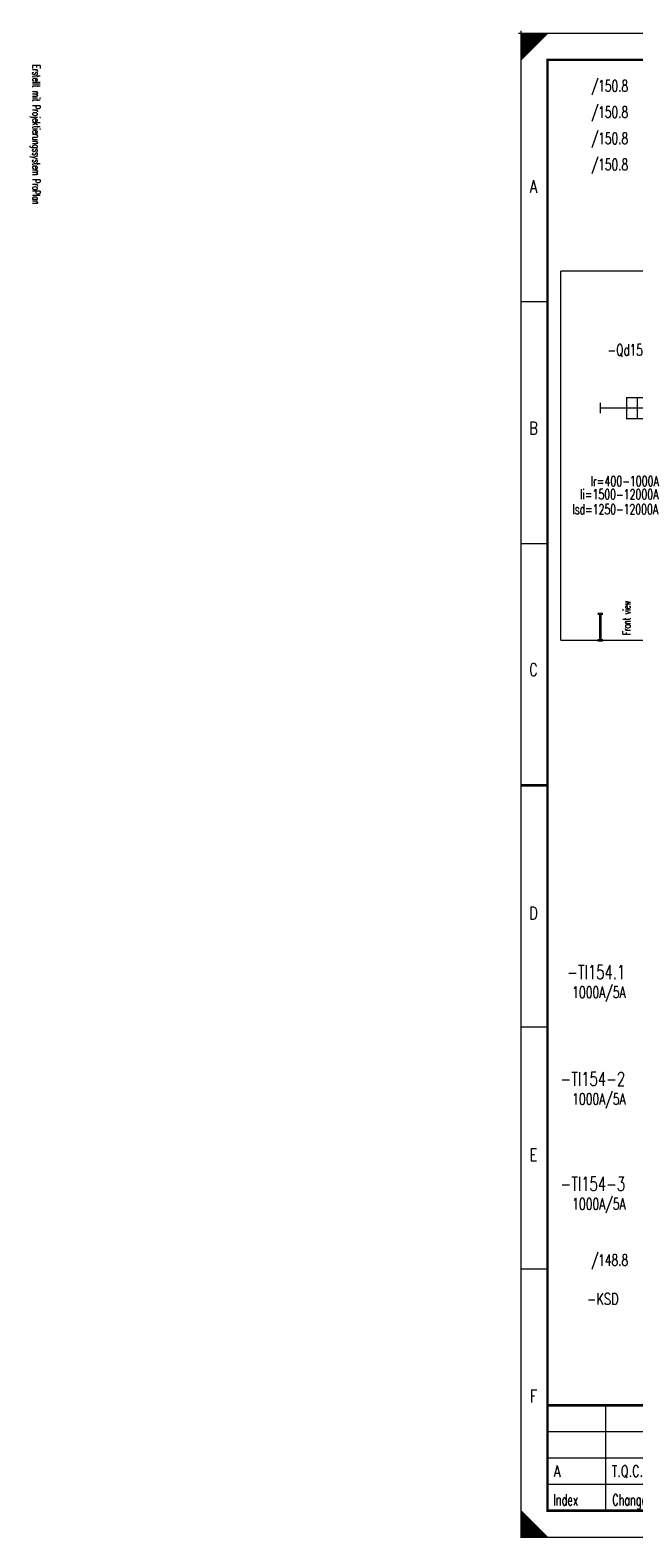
# Model space of a CAD drawing. Header units: centimetres. Extents: x 0 to 491, y -1040 to 69.
# Tile 83 of 181: x 191 to 202, y -600 to -571. Entities that reach past the tile are written whole.
import ezdxf
from ezdxf.enums import TextEntityAlignment as Align

# ---------------------------------------------------------------- set-up
doc = ezdxf.new("R2010")
doc.units = ezdxf.units.CM
doc.header["$MEASUREMENT"] = 0
doc.linetypes.add('GESTRICHELT', pattern=[3.75, 3, -0.75])
doc.linetypes.add('STRICH-PUNKT', pattern=[4.7, 3, -0.75, 0.2, -0.75])
doc.layers.get('0').update_dxf_attribs({"color": 9, "linetype": 'CONTINUOUS'})
doc.styles.get("Standard").update_dxf_attribs({"font": 'romans.shx', "bigfont": 'TXT.shx'})

msp = doc.modelspace()

# ---------------------------------------------------------------- linework, layer by layer
at = {"color": 0}
for points, const_width in [([(199.95, -571.5), (200.05, -571.5)], 0.025), ([(199.95, -571.5), (200.05, -571.5)], 0.025), ([(199.95, -571.5), (200.05, -571.5)], 0.025), ([(199.95, -571.5), (200.05, -571.5)], 0.025), ([(199.95, -571.5), (200.05, -571.5)], 0.025), ([(199.95, -571.5), (200.05, -571.5)], 0.025), ([(199.95, -571.5), (200.05, -571.5)], 0.025), ([(199.95, -571.5), (200.05, -571.5)], 0.025), ([(199.95, -571.5), (200.05, -571.5)], 0.025), ([(200, -571.45), (200, -571.55)], 0.025), ([(200, -571.45), (200, -571.55)], 0.025), ([(200, -571.45), (200, -571.55)], 0.025), ([(200, -571.45), (200, -571.55)], 0.025), ([(200, -571.45), (200, -571.55)], 0.025), ([(200, -571.45), (200, -571.55)], 0.025), ([(200, -571.45), (200, -571.55)], 0.025), ([(200, -571.45), (200, -571.55)], 0.025), ([(200, -571.45), (200, -571.55)], 0.025), ([(200, -576.583), (200.5, -576.583)], 0.025), ([(201.5, -578.5), (201.5, -578.7)], 0.025), ([(200, -581.167), (200.5, -581.167)], 0.025), ([(201.5, -582.5), (201.45, -582.5)], 0.05), ([(201.5, -583), (201.5, -582.5)], 0.05), ([(201.5, -582.5), (201.55, -582.5)], 0.05), ([(201.5, -583), (201.45, -583)], 0.05), ([(201.5, -583), (201.55, -583)], 0.05), ([(200.5, -585.75), (200, -585.75)], 0.05), ([(200, -585.75), (200.5, -585.75)], 0.025), ([(200, -590.333), (200.5, -590.333)], 0.025), ([(200, -594.917), (200.5, -594.917)], 0.025), ([(240, -597.5), (200.5, -597.5)], 0.05), ([(201.6, -599.5), (201.6, -597.5)], 0.025), ([(200.5, -598), (210, -598)], 0.025), ([(200.5, -598.5), (210, -598.5)], 0.025), ([(200.5, -599), (222, -599)], 0.025), ([(200.475, -600), (200.475, -599.975)], 0.025)]:
    msp.add_lwpolyline(points, dxfattribs=dict(at, const_width=const_width))
at = {"color": 0, "const_width": 0.025, "flags": 128}
for points in [[(200, -585.75), (200, -571.5), (240.5, -571.5), (240.5, -600), (200, -600), (200, -585.75)], [(200, -571.5), (200.5, -571.5), (200, -572), (200, -571.5)], [(200.025, -571.5), (200.025, -571.975), (200.05, -571.95), (200.05, -571.5), (200.075, -571.5), (200.075, -571.925), (200.1, -571.9), (200.1, -571.5), (200.125, -571.5), (200.125, -571.875), (200.15, -571.85), (200.15, -571.5), (200.175, -571.5), (200.175, -571.825), (200.2, -571.8)], [(200.2, -571.8), (200.2, -571.5), (200.225, -571.5), (200.225, -571.775), (200.25, -571.75), (200.25, -571.5), (200.275, -571.5), (200.275, -571.725), (200.3, -571.7), (200.3, -571.5), (200.325, -571.5), (200.325, -571.675), (200.35, -571.65), (200.35, -571.5), (200.375, -571.5)], [(200.375, -571.5), (200.375, -571.625), (200.4, -571.6), (200.4, -571.5), (200.425, -571.5), (200.425, -571.575), (200.45, -571.55), (200.45, -571.5), (200.475, -571.5), (200.475, -571.525)], [(202.2, -578.4), (202.2, -578.8), (202.2, -578.6), (202, -578.6), (202.4, -578.6)], [(200, -599.5), (200, -600), (200.5, -600), (200, -599.5), (200.025, -599.525), (200.025, -600), (200.05, -600), (200.05, -599.55), (200.075, -599.575), (200.075, -600), (200.1, -600), (200.1, -599.6), (200.125, -599.625), (200.125, -600), (200.15, -600)], [(200.15, -600), (200.15, -599.65), (200.175, -599.675), (200.175, -600), (200.2, -600), (200.2, -599.7), (200.225, -599.725), (200.225, -600), (200.25, -600), (200.25, -599.75), (200.275, -599.775), (200.275, -600), (200.3, -600), (200.3, -599.8), (200.325, -599.825)], [(200.325, -599.825), (200.325, -600), (200.35, -600), (200.35, -599.85), (200.375, -599.875), (200.375, -600), (200.4, -600), (200.4, -599.9), (200.425, -599.925), (200.425, -600), (200.45, -600), (200.45, -599.95), (200.475, -599.975)]]:
    msp.add_lwpolyline(points, dxfattribs=at)
at = {"color": 0, "flags": 128}
for points, const_width in [([(200, -571.5), (240.5, -571.5), (240.5, -600), (200, -600)], 0.025), ([(200.5, -572), (240, -572), (240, -599.5), (200.5, -599.5)], 0.05), ([(200.5, -572), (240, -572), (240, -599.5), (200.5, -599.5)], 0.025), ([(202, -578.8), (202.4, -578.8), (202.4, -578.4), (202, -578.4)], 0.025)]:
    msp.add_lwpolyline(points, close=True, dxfattribs=dict(at, const_width=const_width))
at = {"color": 0, "linetype": 'STRICH-PUNKT', "const_width": 0.025}
for points in [[(200.75, -576), (201, -576)], [(200.75, -576), (200.75, -583)], [(201, -576), (210, -576)], [(200.75, -583), (201, -583)], [(201, -583), (210.25, -583)]]:
    msp.add_lwpolyline(points, dxfattribs=at)
at = {"color": 0, "linetype": 'GESTRICHELT', "const_width": 0.025}
msp.add_lwpolyline([(201.5, -578.6), (202, -578.6)], dxfattribs=at)

# ---------------------------------------------------------------- texts
at = {"color": 0, "width": 0.622634}
msp.add_text('Erstellt mit Projektierungssystem ProPlan', height=0.14288, rotation=270, dxfattribs=at).set_placement((190.702, -572.094), align=Align.BOTTOM_LEFT)
at = {"color": 0}
for s, height, width, p in [('/150.8', 0.2143, 0.68, (202.025, -572.387)), ('/150.8', 0.2143, 0.68, (202.025, -572.884)), ('/150.8', 0.2143, 0.68, (202.025, -573.381)), ('/150.8', 0.2143, 0.68, (202.025, -573.878)), ('-Qd154.1', 0.2143, 0.68, (202.619, -577.392)), ('Ir=400-1000A', 0.1905, 0.684667, (202.608, -579.89)), ('Ii=1500-12000A', 0.1905, 0.682857, (202.601, -580.139)), ('Isd=1250-12000A', 0.1905, 0.677333, (202.595, -580.423)), ('-TI154.1', 0.2619, 0.7, (201.972, -589.161)), ('1000A/5A', 0.2143, 0.697, (201.979, -589.565)), ('-TI154-2', 0.2619, 0.7, (201.972, -591.184)), ('1000A/5A', 0.2143, 0.697, (201.979, -591.588)), ('-TI154-3', 0.2619, 0.7, (201.972, -593.171)), ('1000A/5A', 0.2143, 0.697, (201.979, -593.576)), ('/148.8', 0.2143, 0.68, (202.025, -594.641))]:
    msp.add_text(s, height=height, dxfattribs=dict(at, width=width)).set_placement(p, align=Align.TOP_RIGHT)
at = {"color": 0, "width": 0.76}
for s, p in [('A', (200.233, -574.283)), ('B', (200.233, -578.861)), ('C', (200.233, -583.439)), ('D', (200.233, -588.053)), ('E', (200.233, -592.632)), ('F', (200.233, -597.21))]:
    msp.add_text(s, height=0.238, dxfattribs=at).set_placement(p, align=Align.TOP_CENTER)
at = {"color": 0, "width": 0.6256}
msp.add_text('Front view', height=0.1429, rotation=90, dxfattribs=at).set_placement((201.93, -582.9), align=Align.TOP_LEFT)
at = {"color": 0, "width": 0.744}
msp.add_text('-KSD', height=0.2143, dxfattribs=at).set_placement((201.848, -595.656), align=Align.BOTTOM_RIGHT)
at = {"color": 0}
for s, height, width, p in [('A', 0.214, 0.76, (200.621, -598.921)), ('T.Q.C.', 0.2143, 0.728, (201.716, -598.921))]:
    msp.add_text(s, height=height, dxfattribs=dict(at, width=width)).set_placement(p, align=Align.BOTTOM_LEFT)
for s, width, p in [('Index', 0.632, (200.609, -599.184)), ('Changes', 0.622857, (201.726, -599.184))]:
    msp.add_text(s, height=0.2143, dxfattribs=dict(at, width=width)).set_placement(p, align=Align.TOP_LEFT)

doc.saveas('drawing.dxf')
